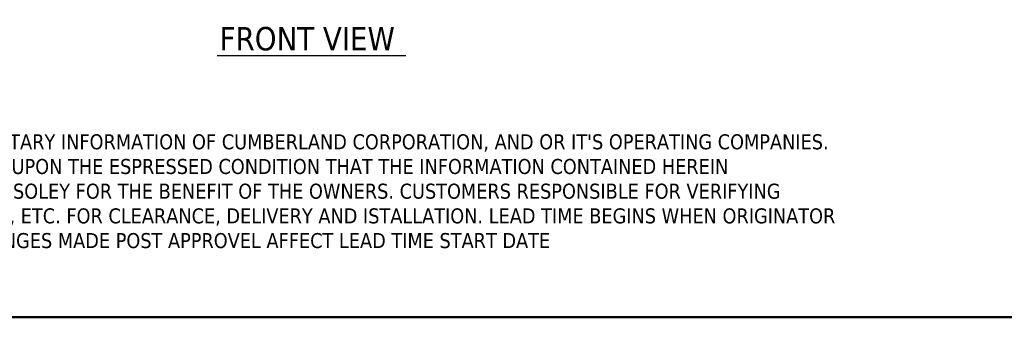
# Model space of a CAD drawing. Header units: inches. Extents: x 1.2 to 100.8, y 2.1 to 64.8.
# Tile 2 of 7: x 19.5 to 51, y 2.1 to 11.6. Entities that reach past the tile are written whole.
import ezdxf
from ezdxf.enums import TextEntityAlignment as Align

# ---------------------------------------------------------------- set-up
doc = ezdxf.new("R2010")
doc.units = ezdxf.units.IN
doc.header["$LTSCALE"] = 6
doc.header["$MEASUREMENT"] = 0
for name, color, linetype, lineweight in [('Border (ANSI)', 7, 'Continuous', 50), ('Symbol (ANSI)', 7, 'Continuous', 13), ('Title (ANSI)', 7, 'Continuous', 25)]:
    doc.layers.add(name, color=color, linetype=linetype, lineweight=lineweight)
doc.styles.add('Note Text (ANSI)', font='tahoma.ttf')
doc.styles.add('Text Style53', font='tahomabd.ttf')
doc.styles.add('Text Style70', font='tahoma.ttf')

# ---------------------------------------------------------------- blocks, each defined once
blk = doc.blocks.new('Borders GILMORE BOARDER')
at = {"layer": 'Border (ANSI)'}
blk.add_line((16.8, 0.35), (0.2, 0.35), dxfattribs=at)
blk = doc.blocks.new('Title Blocks 2020 CUMBERLAND VENDOR TITLE BLOCK')
at = {"layer": 'Title (ANSI)', "color": 1, "true_color": 0xff0000, "insert": (0.5, 1.4371), "char_height": 0.08, "attachment_point": 1, "line_spacing_factor": 0.987884, "style": 'Note Text (ANSI)'}
blk.add_mtext("\\fTahoma|b0|i0;{\\H0.0800;THIS DRAWING IS THE CONFIDENTIAL AND PRORIETARY INFORMATION OF CUMBERLAND CORPORATION, AND OR IT'S OPERATING COMPANIES.\\P}\\fTahoma|b0|i0;{\\H0.0800;IT IS SUBMITTED TO RETURN UPON REQUEST AND UPON THE ESPRESSED CONDITION THAT THE INFORMATION CONTAINED HEREIN\\P}\\fTahoma|b0|i0;{\\H0.0800;WILL BE HELD IN CONFIDENCE AND WILL BE USED SOLEY FOR THE BENEFIT OF THE OWNERS. CUSTOMERS RESPONSIBLE FOR VERIFYING\\P}\\fTahoma|b0|i0;{\\H0.0800;ALL ENTERWAYS, STAIRWELLS, ELEVATOR SHAFTS, ETC. FOR CLEARANCE, DELIVERY AND ISTALLATION. LEAD TIME BEGINS WHEN ORIGINATOR\\P}\\fTahoma|b0|i0;{\\H0.0800;RECEIVES FINAL PRINT APPROVAL DRAWING; CHANGES MADE POST APPROVEL AFFECT LEAD TIME START DATE}", dxfattribs=at)
at = {"layer": 'Title (ANSI)', "style": 'Text Style53'}
blk.add_attdef('<DRAWN_BY:>', text='', height=0.1, dxfattribs=at).set_placement((12.78, 0.7407), align=Align.MIDDLE_CENTER)

msp = doc.modelspace()

# ---------------------------------------------------------------- linework, layer by layer
at = {"layer": 'Symbol (ANSI)', "lineweight": 30}
msp.add_line((25.8297, 10.4763), (31.8594, 10.4763), dxfattribs=at)

# ---------------------------------------------------------------- block references
at = {"xscale": 6, "yscale": 6, "zscale": 6}
for name, p in [('Borders GILMORE BOARDER', (0, 0)), ('Title Blocks 2020 CUMBERLAND VENDOR TITLE BLOCK', (1.8, -0.6641))]:
    msp.add_blockref(name, p, dxfattribs=at)

# ---------------------------------------------------------------- texts
at = {"layer": 'Symbol (ANSI)', "insert": (25.9047, 10.6292), "char_height": 0.75, "attachment_point": 7, "style": 'Text Style70'}
msp.add_mtext('FRONT VIEW', dxfattribs=at)

doc.saveas('drawing.dxf')
